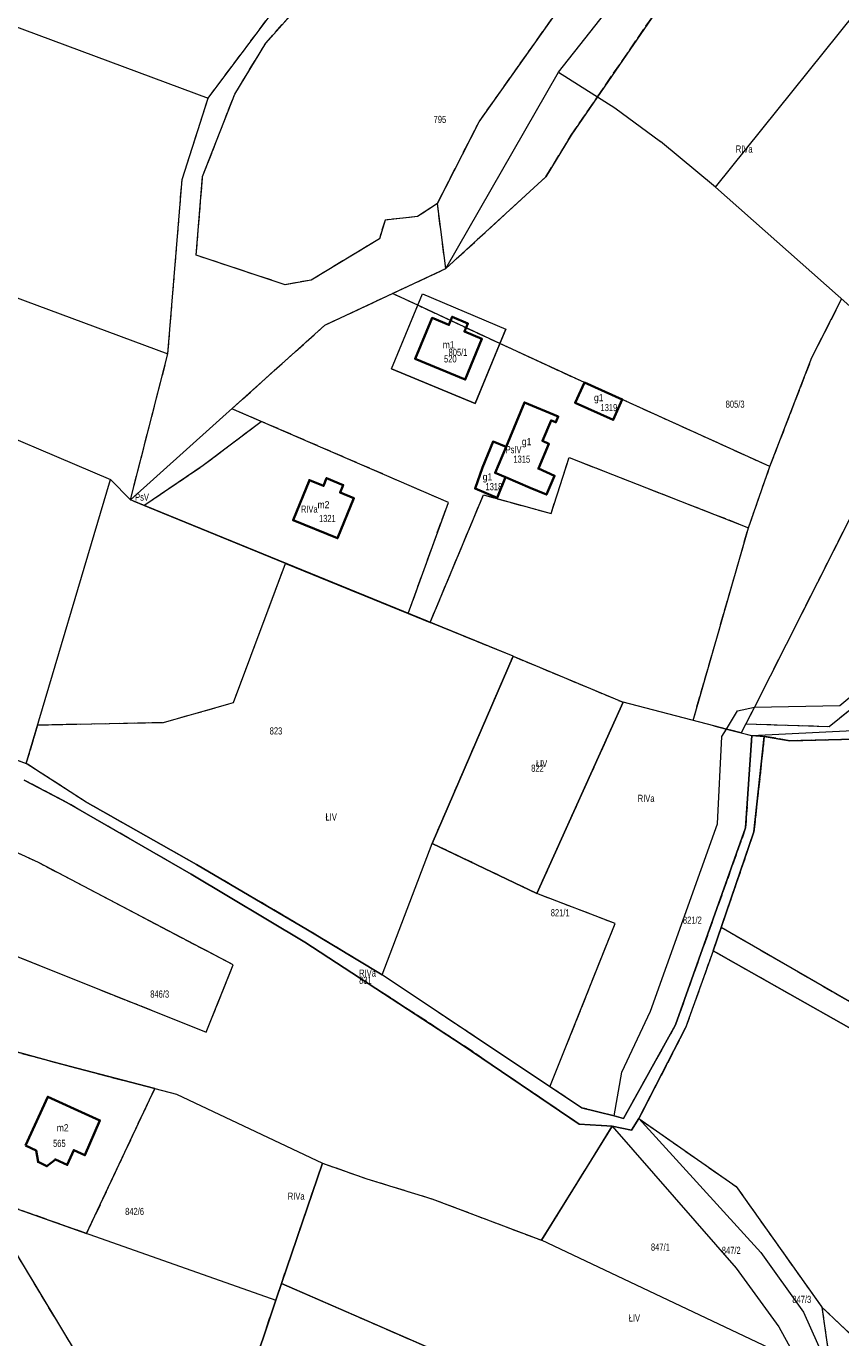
# Model space of a CAD drawing. Header units: metres. Extents: x 7496145 to 7500200, y 5498500 to 5502080.
# Tile 175 of 202: x 7499415 to 7499586, y 5500272 to 5500548. Entities that reach past the tile are written whole.
import ezdxf
from ezdxf.enums import TextEntityAlignment as Align

# ---------------------------------------------------------------- set-up
doc = ezdxf.new("R2010")
doc.units = ezdxf.units.M
doc.header["$MEASUREMENT"] = 0
for name, pattern in [('2.25_0.75', [3, 2.25, -0.75]), ('219-1000', [0]), ('egug-1000', [0])]:
    doc.linetypes.add(name, pattern=pattern)
doc.layers.get('0').update_dxf_attribs({"color": 2, "linetype": 'CONTINUOUS', "lineweight": 5})
for name, color, linetype in [('209-oznaczenie konturu klasyfikacyjnego', 7, 'CONTINUOUS'), ('211-numer działki ewidencyjnej', 7, 'CONTINUOUS'), ('217-kontur klasyfikacyjny', 7, 'CONTINUOUS'), ('218-kontur użytku gruntowego', 7, 'CONTINUOUS'), ('219-działka ewidencyjna', 7, 'CONTINUOUS'), ('312-budynek ewidencyjny', 7, 'CONTINUOUS'), ('312-oznaczenie budynku ewidencyjnego', 7, 'CONTINUOUS'), ('312-oznaczenie budynku ewidencyjnego-Atr117', 7, 'CONTINUOUS'), ('Punkt budynku', 7, 'CONTINUOUS')]:
    doc.layers.add(name, color=color, linetype=linetype)
doc.styles.get("Standard").update_dxf_attribs({"font": 'Working1250', "width": 0.75})

# ---------------------------------------------------------------- blocks, each defined once
blk = doc.blocks.new('PUNKTBUD')
at = {"color": 0}
blk.add_circle((0, 0), 0.09, dxfattribs=at)

msp = doc.modelspace()

# ---------------------------------------------------------------- linework, layer by layer
at = {"layer": '217-kontur klasyfikacyjny', "color": 3, "linetype": '2.25_0.75', "lineweight": 18, "flags": 128}
for points in [[(7499510.25, 5500527.83), (7499562.3, 5500601.38)], [(7499535.15, 5500533.06), (7499557.08, 5500565.02)], [(7499453.32, 5500532.81), (7499473.31, 5500559.5)], [(7499465.41, 5500544.34), (7499475.99, 5500556.31)], [(7499458.93, 5500533.65), (7499465.41, 5500544.34)], [(7499447.85, 5500515.71), (7499453.32, 5500532.81)], [(7499452.16, 5500516.34), (7499458.93, 5500533.65)], [(7499529.61, 5500524.98), (7499535.15, 5500533.06)], [(7499501.49, 5500510.65), (7499510.25, 5500527.83)], [(7499524.31, 5500516.27), (7499529.61, 5500524.98)], [(7499444.86, 5500479.04), (7499447.85, 5500515.71)], [(7499450.81, 5500499.78), (7499452.16, 5500516.34)], [(7499503.25, 5500496.97), (7499524.31, 5500516.27)], [(7499501.49, 5500510.65), (7499497.3, 5500507.89)], [(7499503.25, 5500496.97), (7499501.49, 5500510.65)], [(7499497.3, 5500507.89), (7499490.49, 5500507.17)], [(7499490.49, 5500507.17), (7499489.32, 5500503.24)], [(7499489.32, 5500503.24), (7499474.97, 5500494.55)], [(7499469.52, 5500493.58), (7499450.81, 5500499.78)], [(7499492.07, 5500491.74), (7499503.25, 5500496.97)], [(7499474.97, 5500494.55), (7499469.52, 5500493.58)], [(7499477.85, 5500485.08), (7499492.07, 5500491.74)], [(7499497.37, 5500489.26), (7499492.07, 5500491.74)], [(7499514.62, 5500481.2), (7499497.37, 5500489.26)], [(7499580.22, 5500478.28), (7499586.46, 5500490.54)], [(7499458.3, 5500467.51), (7499477.85, 5500485.08)], [(7499532.43, 5500473), (7499514.62, 5500481.2)], [(7499436.97, 5500448.35), (7499444.86, 5500479.04)], [(7499571.38, 5500455.35), (7499580.22, 5500478.28)], [(7499540.34, 5500469.47), (7499532.43, 5500473)], [(7499571.38, 5500455.35), (7499540.34, 5500469.47)], [(7499464.49, 5500464.87), (7499458.3, 5500467.51)], [(7499452.28, 5500455.63), (7499464.49, 5500464.87)], [(7499503.8, 5500447.84), (7499464.49, 5500464.87)], [(7499439.82, 5500447.19), (7499452.28, 5500455.63)], [(7499525.38, 5500445.49), (7499529.19, 5500457.25)], [(7499529.19, 5500457.25), (7499566.88, 5500442.52)], [(7499566.88, 5500442.52), (7499571.38, 5500455.35)], [(7499439.82, 5500447.19), (7499436.97, 5500448.35)], [(7499469.59, 5500435.02), (7499439.82, 5500447.19)], [(7499495.37, 5500424.49), (7499503.8, 5500447.84)], [(7499499.98, 5500422.61), (7499511.17, 5500449.39)], [(7499511.17, 5500449.39), (7499525.38, 5500445.49)], [(7499588.02, 5500444.18), (7499568.15, 5500404.82)], [(7499555.23, 5500402), (7499566.88, 5500442.52)], [(7499458.65, 5500405.75), (7499469.59, 5500435.02)], [(7499469.59, 5500435.02), (7499495.37, 5500424.49)], [(7499495.37, 5500424.49), (7499499.98, 5500422.61)], [(7499517.39, 5500415.5), (7499499.98, 5500422.61)], [(7499583.82, 5500400.75), (7499609.45, 5500421.41)], [(7499500.4, 5500376.17), (7499517.39, 5500415.5)], [(7499517.39, 5500415.5), (7499540.52, 5500405.82)], [(7499374.26, 5500408.23), (7499415.1, 5500392.98)], [(7499443.96, 5500401.61), (7499458.65, 5500405.75)], [(7499540.52, 5500405.82), (7499522.37, 5500365.64)], [(7499568.15, 5500404.82), (7499566.31, 5500401.29)], [(7499415.1, 5500392.98), (7499417.5, 5500401.07)], [(7499417.5, 5500401.07), (7499443.96, 5500401.61)], [(7499559.59, 5500400.87), (7499555.23, 5500402)], [(7499562.24, 5500400.2), (7499559.59, 5500400.87)], [(7499565.34, 5500399.42), (7499562.24, 5500400.2)], [(7499566.31, 5500401.29), (7499565.34, 5500399.42)], [(7499566.31, 5500401.29), (7499583.82, 5500400.75)], [(7499417.66, 5500372.13), (7499359.84, 5500398.68)], [(7499565.34, 5500399.42), (7499567.57, 5500398.85)], [(7499567.57, 5500398.85), (7499566.28, 5500379.42)], [(7499567.57, 5500398.85), (7499570.2, 5500398.66)], [(7499570.2, 5500398.66), (7499568.03, 5500378.6)], [(7499575.56, 5500397.75), (7499570.2, 5500398.66)], [(7499589.15, 5500398.04), (7499575.56, 5500397.75)], [(7499427.45, 5500384.97), (7499415.1, 5500392.98)], [(7499423.63, 5500384.76), (7499414.64, 5500389.48)], [(7499449.74, 5500369.69), (7499423.63, 5500384.76)], [(7499450.87, 5500371.74), (7499427.45, 5500384.97)], [(7499566.28, 5500379.42), (7499551.56, 5500338.06)], [(7499568.03, 5500378.6), (7499561.12, 5500358.48)], [(7499522.37, 5500365.64), (7499500.4, 5500376.17)], [(7499458.6, 5500350.63), (7499417.66, 5500372.13)], [(7499473.66, 5500355.38), (7499449.74, 5500369.69)], [(7499474.21, 5500358.01), (7499450.87, 5500371.74)], [(7499538.87, 5500359.33), (7499522.37, 5500365.64)], [(7499397.37, 5500358.71), (7499452.93, 5500336.49)], [(7499525.14, 5500325.03), (7499538.87, 5500359.33)], [(7499489.91, 5500348.52), (7499474.21, 5500358.01)], [(7499561.12, 5500358.48), (7499559.44, 5500353.59)], [(7499623.46, 5500322.52), (7499561.12, 5500358.48)], [(7499506.72, 5500333.87), (7499473.66, 5500355.38)], [(7499559.44, 5500353.59), (7499553.67, 5500337.42)], [(7499604.11, 5500328.35), (7499559.44, 5500353.59)], [(7499452.93, 5500336.49), (7499458.6, 5500350.63)], [(7499525.14, 5500325.03), (7499489.91, 5500348.52)], [(7499551.56, 5500338.06), (7499540.6, 5500318.38)], [(7499553.67, 5500337.42), (7499543.84, 5500318.32)], [(7499531.32, 5500317.16), (7499506.72, 5500333.87)], [(7499408.39, 5500333.62), (7499420.71, 5500330.27)], [(7499420.71, 5500330.27), (7499424.4, 5500329.27)], [(7499424.4, 5500329.27), (7499442.08, 5500324.67)], [(7499442.08, 5500324.67), (7499427.76, 5500294.2)], [(7499531.78, 5500320.61), (7499525.14, 5500325.03)], [(7499538.62, 5500318.88), (7499531.78, 5500320.61)], [(7499538.24, 5500316.71), (7499531.32, 5500317.16)], [(7499540.6, 5500318.38), (7499538.62, 5500318.88)], [(7499543.84, 5500318.32), (7499542.28, 5500315.9)], [(7499543.84, 5500318.32), (7499564.29, 5500304.05)], [(7499533.3, 5500308.74), (7499538.24, 5500316.71)], [(7499542.28, 5500315.9), (7499538.24, 5500316.71)], [(7499468.74, 5500283.69), (7499477.36, 5500308.96)], [(7499477.36, 5500308.96), (7499486.65, 5500305.68)], [(7499523.41, 5500292.76), (7499533.3, 5500308.74)], [(7499486.65, 5500305.68), (7499500.32, 5500301.49)], [(7499564.29, 5500304.05), (7499582.32, 5500278.68)], [(7499450.45, 5500227.85), (7499405.78, 5500301.97)], [(7499427.76, 5500294.2), (7499405.78, 5500301.97)], [(7499500.32, 5500301.49), (7499523.41, 5500292.76)], [(7499467.53, 5500280.14), (7499468.74, 5500283.69)], [(7499468.74, 5500283.69), (7499500.43, 5500269.87)], [(7499461.77, 5500263.01), (7499467.53, 5500280.14)], [(7499582.32, 5500278.68), (7499590.01, 5500271.45)], [(7499582.32, 5500278.68), (7499584.3, 5500264.46)]]:
    msp.add_lwpolyline(points, dxfattribs=at)
at = {"layer": '218-kontur użytku gruntowego', "color": 3, "linetype": 'egug-1000', "lineweight": 18, "flags": 128}
for points in [[(7499510.25, 5500527.83), (7499562.3, 5500601.38)], [(7499557.08, 5500565.02), (7499535.15, 5500533.06)], [(7499453.32, 5500532.81), (7499473.31, 5500559.5)], [(7499465.41, 5500544.34), (7499475.99, 5500556.31)], [(7499458.93, 5500533.65), (7499465.41, 5500544.34)], [(7499447.85, 5500515.71), (7499453.32, 5500532.81)], [(7499452.16, 5500516.34), (7499458.93, 5500533.65)], [(7499535.15, 5500533.06), (7499529.61, 5500524.98)], [(7499501.49, 5500510.65), (7499510.25, 5500527.83)], [(7499529.61, 5500524.98), (7499524.31, 5500516.27)], [(7499444.86, 5500479.04), (7499447.85, 5500515.71)], [(7499450.81, 5500499.78), (7499452.16, 5500516.34)], [(7499524.31, 5500516.27), (7499503.25, 5500496.97)], [(7499501.49, 5500510.65), (7499497.3, 5500507.89)], [(7499503.25, 5500496.97), (7499501.49, 5500510.65)], [(7499497.3, 5500507.89), (7499490.49, 5500507.17)], [(7499490.49, 5500507.17), (7499489.32, 5500503.24)], [(7499489.32, 5500503.24), (7499474.97, 5500494.55)], [(7499469.52, 5500493.58), (7499450.81, 5500499.78)], [(7499492.07, 5500491.74), (7499503.25, 5500496.97)], [(7499474.97, 5500494.55), (7499469.52, 5500493.58)], [(7499477.85, 5500485.08), (7499492.07, 5500491.74)], [(7499497.37, 5500489.26), (7499492.07, 5500491.74)], [(7499497.37, 5500489.26), (7499498.36, 5500491.64)], [(7499498.36, 5500491.64), (7499515.88, 5500484.25)], [(7499491.82, 5500475.93), (7499497.37, 5500489.26)], [(7499514.62, 5500481.2), (7499497.37, 5500489.26)], [(7499580.22, 5500478.28), (7499586.46, 5500490.54)], [(7499458.3, 5500467.51), (7499477.85, 5500485.08)], [(7499515.88, 5500484.25), (7499514.62, 5500481.2)], [(7499514.62, 5500481.2), (7499509.42, 5500468.59)], [(7499532.43, 5500473), (7499514.62, 5500481.2)], [(7499436.97, 5500448.35), (7499444.86, 5500479.04)], [(7499571.38, 5500455.35), (7499580.22, 5500478.28)], [(7499509.42, 5500468.59), (7499491.82, 5500475.93)], [(7499540.34, 5500469.47), (7499532.43, 5500473)], [(7499571.38, 5500455.35), (7499540.34, 5500469.47)], [(7499464.49, 5500464.87), (7499458.3, 5500467.51)], [(7499452.28, 5500455.63), (7499464.49, 5500464.87)], [(7499503.8, 5500447.84), (7499464.49, 5500464.87)], [(7499439.82, 5500447.19), (7499452.28, 5500455.63)], [(7499525.38, 5500445.49), (7499529.19, 5500457.25)], [(7499529.19, 5500457.25), (7499566.88, 5500442.52)], [(7499566.88, 5500442.52), (7499571.38, 5500455.35)], [(7499439.82, 5500447.19), (7499436.97, 5500448.35)], [(7499469.59, 5500435.02), (7499439.82, 5500447.19)], [(7499495.37, 5500424.49), (7499503.8, 5500447.84)], [(7499499.98, 5500422.61), (7499511.17, 5500449.39)], [(7499511.17, 5500449.39), (7499525.38, 5500445.49)], [(7499588.02, 5500444.18), (7499568.15, 5500404.82)], [(7499555.23, 5500402), (7499566.88, 5500442.52)], [(7499458.65, 5500405.75), (7499469.59, 5500435.02)], [(7499469.59, 5500435.02), (7499495.37, 5500424.49)], [(7499495.37, 5500424.49), (7499499.98, 5500422.61)], [(7499517.39, 5500415.5), (7499499.98, 5500422.61)], [(7499583.82, 5500400.75), (7499609.45, 5500421.41)], [(7499500.4, 5500376.17), (7499517.39, 5500415.5)], [(7499517.39, 5500415.5), (7499540.52, 5500405.82)], [(7499374.26, 5500408.23), (7499415.1, 5500392.98)], [(7499443.96, 5500401.61), (7499458.65, 5500405.75)], [(7499540.52, 5500405.82), (7499522.37, 5500365.64)], [(7499568.15, 5500404.82), (7499566.31, 5500401.29)], [(7499415.1, 5500392.98), (7499417.5, 5500401.07)], [(7499417.5, 5500401.07), (7499443.96, 5500401.61)], [(7499559.59, 5500400.87), (7499555.23, 5500402)], [(7499562.24, 5500400.2), (7499559.59, 5500400.87)], [(7499565.34, 5500399.42), (7499562.24, 5500400.2)], [(7499566.31, 5500401.29), (7499565.34, 5500399.42)], [(7499566.31, 5500401.29), (7499583.82, 5500400.75)], [(7499417.66, 5500372.13), (7499359.84, 5500398.68)], [(7499565.34, 5500399.42), (7499567.57, 5500398.85)], [(7499567.57, 5500398.85), (7499566.28, 5500379.42)], [(7499567.57, 5500398.85), (7499570.2, 5500398.66)], [(7499570.2, 5500398.66), (7499568.03, 5500378.6)], [(7499575.56, 5500397.75), (7499570.2, 5500398.66)], [(7499589.15, 5500398.04), (7499575.56, 5500397.75)], [(7499427.45, 5500384.97), (7499415.1, 5500392.98)], [(7499423.63, 5500384.76), (7499414.64, 5500389.48)], [(7499449.74, 5500369.69), (7499423.63, 5500384.76)], [(7499450.87, 5500371.74), (7499427.45, 5500384.97)], [(7499566.28, 5500379.42), (7499551.56, 5500338.06)], [(7499568.03, 5500378.6), (7499561.12, 5500358.48)], [(7499522.37, 5500365.64), (7499500.4, 5500376.17)], [(7499458.6, 5500350.63), (7499417.66, 5500372.13)], [(7499473.66, 5500355.38), (7499449.74, 5500369.69)], [(7499474.21, 5500358.01), (7499450.87, 5500371.74)], [(7499538.87, 5500359.33), (7499522.37, 5500365.64)], [(7499397.37, 5500358.71), (7499452.93, 5500336.49)], [(7499525.14, 5500325.03), (7499538.87, 5500359.33)], [(7499489.91, 5500348.52), (7499474.21, 5500358.01)], [(7499561.12, 5500358.48), (7499559.44, 5500353.59)], [(7499623.46, 5500322.52), (7499561.12, 5500358.48)], [(7499506.72, 5500333.87), (7499473.66, 5500355.38)], [(7499559.44, 5500353.59), (7499553.67, 5500337.42)], [(7499604.11, 5500328.35), (7499559.44, 5500353.59)], [(7499452.93, 5500336.49), (7499458.6, 5500350.63)], [(7499525.14, 5500325.03), (7499489.91, 5500348.52)], [(7499551.56, 5500338.06), (7499540.6, 5500318.38)], [(7499553.67, 5500337.42), (7499543.84, 5500318.32)], [(7499531.32, 5500317.16), (7499506.72, 5500333.87)], [(7499420.71, 5500330.27), (7499408.39, 5500333.62)], [(7499424.4, 5500329.27), (7499420.71, 5500330.27)], [(7499442.08, 5500324.67), (7499424.4, 5500329.27)], [(7499427.76, 5500294.2), (7499442.08, 5500324.67)], [(7499531.78, 5500320.61), (7499525.14, 5500325.03)], [(7499538.62, 5500318.88), (7499531.78, 5500320.61)], [(7499538.24, 5500316.71), (7499531.32, 5500317.16)], [(7499540.6, 5500318.38), (7499538.62, 5500318.88)], [(7499543.84, 5500318.32), (7499542.28, 5500315.9)], [(7499543.84, 5500318.32), (7499564.29, 5500304.05)], [(7499533.3, 5500308.74), (7499538.24, 5500316.71)], [(7499542.28, 5500315.9), (7499538.24, 5500316.71)], [(7499468.74, 5500283.69), (7499477.36, 5500308.96)], [(7499477.36, 5500308.96), (7499486.65, 5500305.68)], [(7499523.41, 5500292.76), (7499533.3, 5500308.74)], [(7499486.65, 5500305.68), (7499500.32, 5500301.49)], [(7499564.29, 5500304.05), (7499582.32, 5500278.68)], [(7499405.78, 5500301.97), (7499427.76, 5500294.2)], [(7499450.45, 5500227.85), (7499405.78, 5500301.97)], [(7499500.32, 5500301.49), (7499523.41, 5500292.76)], [(7499468.74, 5500283.69), (7499467.53, 5500280.14)], [(7499500.43, 5500269.87), (7499468.74, 5500283.69)], [(7499467.53, 5500280.14), (7499461.77, 5500263.01)], [(7499582.32, 5500278.68), (7499590.01, 5500271.45)], [(7499582.32, 5500278.68), (7499584.3, 5500264.46)]]:
    msp.add_lwpolyline(points, dxfattribs=at)
at = {"layer": '219-działka ewidencyjna', "color": 3, "linetype": '219-1000', "lineweight": 18, "flags": 128}
for points in [[(7499526.94, 5500538.25), (7499551.17, 5500568.97)], [(7499453.32, 5500532.81), (7499473.31, 5500559.5)], [(7499559.98, 5500514.06), (7499595.78, 5500558.73)], [(7499411.68, 5500548.3), (7499453.32, 5500532.81)], [(7499503.25, 5500496.97), (7499526.94, 5500538.25)], [(7499526.94, 5500538.25), (7499538.81, 5500530.74)], [(7499447.85, 5500515.71), (7499453.32, 5500532.81)], [(7499538.81, 5500530.74), (7499548.42, 5500523.66)], [(7499559.98, 5500514.06), (7499548.42, 5500523.66)], [(7499346.34, 5500515.65), (7499444.86, 5500479.04)], [(7499444.86, 5500479.04), (7499447.85, 5500515.71)], [(7499559.98, 5500514.06), (7499588.15, 5500489.04)], [(7499477.85, 5500485.08), (7499503.25, 5500496.97)], [(7499491.82, 5500475.93), (7499498.36, 5500491.64)], [(7499498.36, 5500491.64), (7499515.88, 5500484.25)], [(7499436.97, 5500448.35), (7499477.85, 5500485.08)], [(7499509.42, 5500468.59), (7499515.88, 5500484.25)], [(7499436.97, 5500448.35), (7499444.86, 5500479.04)], [(7499491.82, 5500475.93), (7499509.42, 5500468.59)], [(7499399.15, 5500466.97), (7499432.79, 5500452.67)], [(7499415.1, 5500392.98), (7499432.79, 5500452.67)], [(7499432.79, 5500452.67), (7499436.97, 5500448.35)], [(7499517.39, 5500415.5), (7499436.97, 5500448.35)], [(7499586.09, 5500405.14), (7499609.66, 5500424.86)], [(7499517.39, 5500415.5), (7499500.4, 5500376.17)], [(7499517.39, 5500415.5), (7499540.52, 5500405.82)], [(7499374.26, 5500408.23), (7499415.1, 5500392.98)], [(7499522.37, 5500365.64), (7499540.52, 5500405.82)], [(7499559.59, 5500400.87), (7499540.52, 5500405.82)], [(7499562.24, 5500400.2), (7499564.57, 5500404.06)], [(7499564.57, 5500404.06), (7499568.15, 5500404.82)], [(7499568.15, 5500404.82), (7499586.09, 5500405.14)], [(7499559.59, 5500400.87), (7499562.24, 5500400.2)], [(7499561.31, 5500398.66), (7499562.24, 5500400.2)], [(7499562.24, 5500400.2), (7499567.57, 5500398.85)], [(7499567.57, 5500398.85), (7499588.78, 5500399.88)], [(7499560.37, 5500380.31), (7499561.31, 5500398.66)], [(7499566.28, 5500379.42), (7499567.57, 5500398.85)], [(7499567.57, 5500398.85), (7499570.2, 5500398.66)], [(7499568.03, 5500378.6), (7499570.2, 5500398.66)], [(7499570.2, 5500398.66), (7499575.56, 5500397.75)], [(7499575.56, 5500397.75), (7499589.15, 5500398.04)], [(7499427.45, 5500384.97), (7499415.1, 5500392.98)], [(7499414.64, 5500389.48), (7499423.63, 5500384.76)], [(7499423.63, 5500384.76), (7499449.74, 5500369.69)], [(7499427.45, 5500384.97), (7499450.87, 5500371.74)], [(7499546.3, 5500340.91), (7499560.37, 5500380.31)], [(7499551.56, 5500338.06), (7499566.28, 5500379.42)], [(7499559.44, 5500353.59), (7499568.03, 5500378.6)], [(7499489.91, 5500348.52), (7499500.4, 5500376.17)], [(7499500.4, 5500376.17), (7499522.37, 5500365.64)], [(7499449.74, 5500369.69), (7499473.66, 5500355.38)], [(7499450.87, 5500371.74), (7499474.21, 5500358.01)], [(7499474.21, 5500358.01), (7499489.91, 5500348.52)], [(7499473.66, 5500355.38), (7499506.72, 5500333.87)], [(7499559.44, 5500353.59), (7499553.67, 5500337.42)], [(7499559.44, 5500353.59), (7499604.11, 5500328.35)], [(7499531.78, 5500320.61), (7499489.91, 5500348.52)], [(7499540.23, 5500328.12), (7499546.3, 5500340.91)], [(7499540.6, 5500318.38), (7499551.56, 5500338.06)], [(7499543.84, 5500318.32), (7499553.67, 5500337.42)], [(7499506.72, 5500333.87), (7499531.32, 5500317.16)], [(7499408.39, 5500333.62), (7499424.4, 5500329.27)], [(7499424.4, 5500329.27), (7499446.67, 5500323.48)], [(7499538.62, 5500318.88), (7499540.23, 5500328.12)], [(7499446.67, 5500323.48), (7499477.36, 5500308.96)], [(7499531.78, 5500320.61), (7499538.62, 5500318.88)], [(7499531.32, 5500317.16), (7499538.24, 5500316.71)], [(7499538.62, 5500318.88), (7499540.6, 5500318.38)], [(7499542.28, 5500315.9), (7499543.84, 5500318.32)], [(7499543.84, 5500318.32), (7499569.45, 5500290.17)], [(7499543.84, 5500318.32), (7499564.29, 5500304.05)], [(7499538.24, 5500316.71), (7499523.41, 5500292.76)], [(7499538.24, 5500316.71), (7499564.26, 5500286.9)], [(7499538.24, 5500316.71), (7499542.28, 5500315.9)], [(7499477.36, 5500308.96), (7499468.74, 5500283.69)], [(7499477.36, 5500308.96), (7499486.65, 5500305.68)], [(7499486.65, 5500305.68), (7499500.32, 5500301.49)], [(7499564.29, 5500304.05), (7499582.32, 5500278.68)], [(7499405.78, 5500301.97), (7499467.53, 5500280.14)], [(7499500.32, 5500301.49), (7499523.41, 5500292.76)], [(7499575.27, 5500268.23), (7499523.41, 5500292.76)], [(7499569.45, 5500290.17), (7499578.42, 5500277.64)], [(7499564.26, 5500286.9), (7499573.25, 5500274.59)], [(7499467.53, 5500280.14), (7499468.74, 5500283.69)], [(7499468.74, 5500283.69), (7499509.82, 5500265.78)], [(7499461.77, 5500263.01), (7499467.53, 5500280.14)], [(7499582.32, 5500278.68), (7499584.3, 5500264.46)], [(7499578.42, 5500277.64), (7499584.3, 5500264.46)], [(7499573.25, 5500274.59), (7499577.17, 5500267.44)]]:
    msp.add_lwpolyline(points, dxfattribs=at)
at = {"layer": '312-budynek ewidencyjny', "color": 7, "linetype": 'Continuous', "lineweight": 35, "flags": 128}
for points in [[(7499496.85, 5500478), (7499500.43, 5500486.59)], [(7499500.43, 5500486.59), (7499503.91, 5500485.12)], [(7499503.91, 5500485.12), (7499504.62, 5500486.81)], [(7499504.62, 5500486.81), (7499507.89, 5500485.41)], [(7499507.89, 5500485.41), (7499507.19, 5500483.74)], [(7499507.19, 5500483.74), (7499510.86, 5500482.19)], [(7499510.86, 5500482.19), (7499507.33, 5500473.63)], [(7499507.33, 5500473.63), (7499496.85, 5500478)], [(7499530.47, 5500468.76), (7499532.43, 5500473)], [(7499532.43, 5500473), (7499540.34, 5500469.47)], [(7499515.95, 5500459.53), (7499519.78, 5500468.83)], [(7499519.78, 5500468.83), (7499526.87, 5500465.86)], [(7499538.44, 5500465.2), (7499530.47, 5500468.76)], [(7499540.34, 5500469.47), (7499538.44, 5500465.2)], [(7499525.4, 5500465.02), (7499523.59, 5500460.76)], [(7499526.36, 5500464.68), (7499525.4, 5500465.02)], [(7499526.87, 5500465.86), (7499526.36, 5500464.68)], [(7499510.96, 5500455.2), (7499513.19, 5500460.6)], [(7499513.19, 5500460.6), (7499515.95, 5500459.53)], [(7499523.59, 5500460.76), (7499524.91, 5500460.12)], [(7499515.95, 5500459.53), (7499513.62, 5500454.06)], [(7499513.62, 5500454.06), (7499515.95, 5500459.53)], [(7499524.91, 5500460.12), (7499522.74, 5500454.94)], [(7499509.42, 5500450.77), (7499510.96, 5500455.2)], [(7499471.18, 5500444.13), (7499474.6, 5500452.54)], [(7499474.6, 5500452.54), (7499477.57, 5500451.33)], [(7499477.57, 5500451.33), (7499478.21, 5500452.9)], [(7499478.21, 5500452.9), (7499481.71, 5500451.47)], [(7499513.62, 5500454.06), (7499515.84, 5500453.12)], [(7499515.84, 5500453.12), (7499513.62, 5500454.06)], [(7499515.84, 5500453.12), (7499514.08, 5500448.78)], [(7499521.02, 5500450.86), (7499515.84, 5500453.12)], [(7499522.74, 5500454.94), (7499526.1, 5500453.44)], [(7499526.1, 5500453.44), (7499524.43, 5500449.5)], [(7499481.71, 5500451.47), (7499481.07, 5500449.9)], [(7499481.07, 5500449.9), (7499483.94, 5500448.73)], [(7499514.08, 5500448.78), (7499509.42, 5500450.77)], [(7499524.43, 5500449.5), (7499521.02, 5500450.86)], [(7499483.94, 5500448.73), (7499480.48, 5500440.34)], [(7499480.48, 5500440.34), (7499471.18, 5500444.13)], [(7499414.9, 5500312.66), (7499419.62, 5500322.93)], [(7499419.62, 5500322.93), (7499428.24, 5500318.97)], [(7499430.58, 5500317.95), (7499427.41, 5500310.67)], [(7499428.24, 5500318.97), (7499430.58, 5500317.95)], [(7499417.17, 5500311.62), (7499414.9, 5500312.66)], [(7499425.07, 5500311.69), (7499423.71, 5500308.61)], [(7499427.41, 5500310.67), (7499425.07, 5500311.69)], [(7499417.56, 5500309.24), (7499417.17, 5500311.62)], [(7499419.4, 5500308.36), (7499417.56, 5500309.24)], [(7499421.21, 5500309.76), (7499419.4, 5500308.36)], [(7499423.71, 5500308.61), (7499421.21, 5500309.76)]]:
    msp.add_lwpolyline(points, dxfattribs=at)

# ---------------------------------------------------------------- block references
at = {"layer": 'Punkt budynku', "color": 5, "linetype": 'Continuous', "lineweight": 13}
for p in [(7499500.43, 5500486.59), (7499504.62, 5500486.81), (7499507.89, 5500485.41), (7499503.91, 5500485.12), (7499507.19, 5500483.74), (7499510.86, 5500482.19), (7499496.85, 5500478), (7499507.33, 5500473.63), (7499532.43, 5500473), (7499519.78, 5500468.83), (7499530.47, 5500468.76), (7499540.34, 5500469.47), (7499525.4, 5500465.02), (7499526.36, 5500464.68), (7499526.87, 5500465.86), (7499538.44, 5500465.2), (7499513.19, 5500460.6), (7499523.59, 5500460.76), (7499515.95, 5500459.53), (7499524.91, 5500460.12), (7499510.96, 5500455.2), (7499522.74, 5500454.94), (7499474.6, 5500452.54), (7499478.21, 5500452.9), (7499513.62, 5500454.06), (7499515.84, 5500453.12), (7499526.1, 5500453.44), (7499477.57, 5500451.33), (7499481.07, 5500449.9), (7499481.71, 5500451.47), (7499509.42, 5500450.77), (7499521.02, 5500450.86), (7499524.43, 5500449.5), (7499483.94, 5500448.73), (7499514.08, 5500448.78), (7499471.18, 5500444.13), (7499480.48, 5500440.34), (7499419.62, 5500322.93), (7499428.24, 5500318.97), (7499430.58, 5500317.95), (7499417.17, 5500311.62), (7499425.07, 5500311.69), (7499417.56, 5500309.24), (7499421.21, 5500309.76), (7499427.41, 5500310.67), (7499419.4, 5500308.36), (7499423.71, 5500308.61)]:
    msp.add_blockref('PUNKTBUD', p, dxfattribs=at)

# ---------------------------------------------------------------- texts
at = {"layer": '209-oznaczenie konturu klasyfikacyjnego', "color": 3, "linetype": 'Continuous', "lineweight": 18, "width": 0.79}
for s, p in [('RIVa', (7499564.22, 5500521.35)), ('PsIV', (7499515.84, 5500458.18)), ('PsV', (7499437.97, 5500448.19)), ('RIVa', (7499472.81, 5500445.68)), ('ŁIV', (7499522.21, 5500392.22)), ('RIVa', (7499543.6, 5500384.89)), ('ŁIV', (7499477.99, 5500380.96)), ('RIVa', (7499485.05, 5500348.16)), ('RIVa', (7499470.06, 5500301.28)), ('ŁIV', (7499541.72, 5500275.69))]:
    msp.add_text(s, height=1.5, dxfattribs=at).set_placement(p)
at = {"layer": '211-numer działki ewidencyjnej', "color": 3, "linetype": 'Continuous', "lineweight": 18, "width": 0.79}
for s, p in [('795', (7499500.7, 5500529.07)), ('805/1', (7499503.85, 5500480.12)), ('805/3', (7499562.09, 5500469.23)), ('823', (7499466.25, 5500400.56)), ('821/1', (7499525.32, 5500362.34)), ('831', (7499485.05, 5500348.16)), ('846/3', (7499441.15, 5500345.26)), ('842/6', (7499435.87, 5500299.57)), ('847/1', (7499546.38, 5500292.08)), ('847/2', (7499561.27, 5500291.39)), ('847/3', (7499576.1, 5500281.09))]:
    msp.add_text(s, height=1.5, dxfattribs=at).set_placement(p, align=Align.TOP_LEFT)
for s, p in [('822', (7499521.21, 5500391.22)), ('821/2', (7499553.1, 5500359.29))]:
    msp.add_text(s, height=1.5, dxfattribs=at).set_placement(p)
at = {"layer": '312-oznaczenie budynku ewidencyjnego', "color": 7, "linetype": 'Continuous', "lineweight": 18, "width": 0.79}
for s, p in [('520', (7499502.89, 5500478.74)), ('1319', (7499535.78, 5500468.52)), ('1315', (7499517.47, 5500457.68)), ('1318', (7499511.61, 5500451.89)), ('1321', (7499476.61, 5500445.21)), ('565', (7499420.72, 5500313.88))]:
    msp.add_text(s, height=1.5, dxfattribs=at).set_placement(p, align=Align.TOP_LEFT)
at = {"layer": '312-oznaczenie budynku ewidencyjnego-Atr117', "color": 7, "width": 0.9}
for s, p in [('m1', (7499503.86, 5500480.22)), ('g1', (7499535.41, 5500469.1)), ('g1', (7499520.25, 5500459.85)), ('m2', (7499477.56, 5500446.62)), ('m2', (7499422.74, 5500315.65))]:
    msp.add_text(s, height=1.5, dxfattribs=at).set_placement(p, align=Align.CENTER)
msp.add_text('g1', height=1.5, dxfattribs=at).set_placement((7499511.02, 5500453.96), align=Align.TOP_LEFT)

doc.saveas('drawing.dxf')
